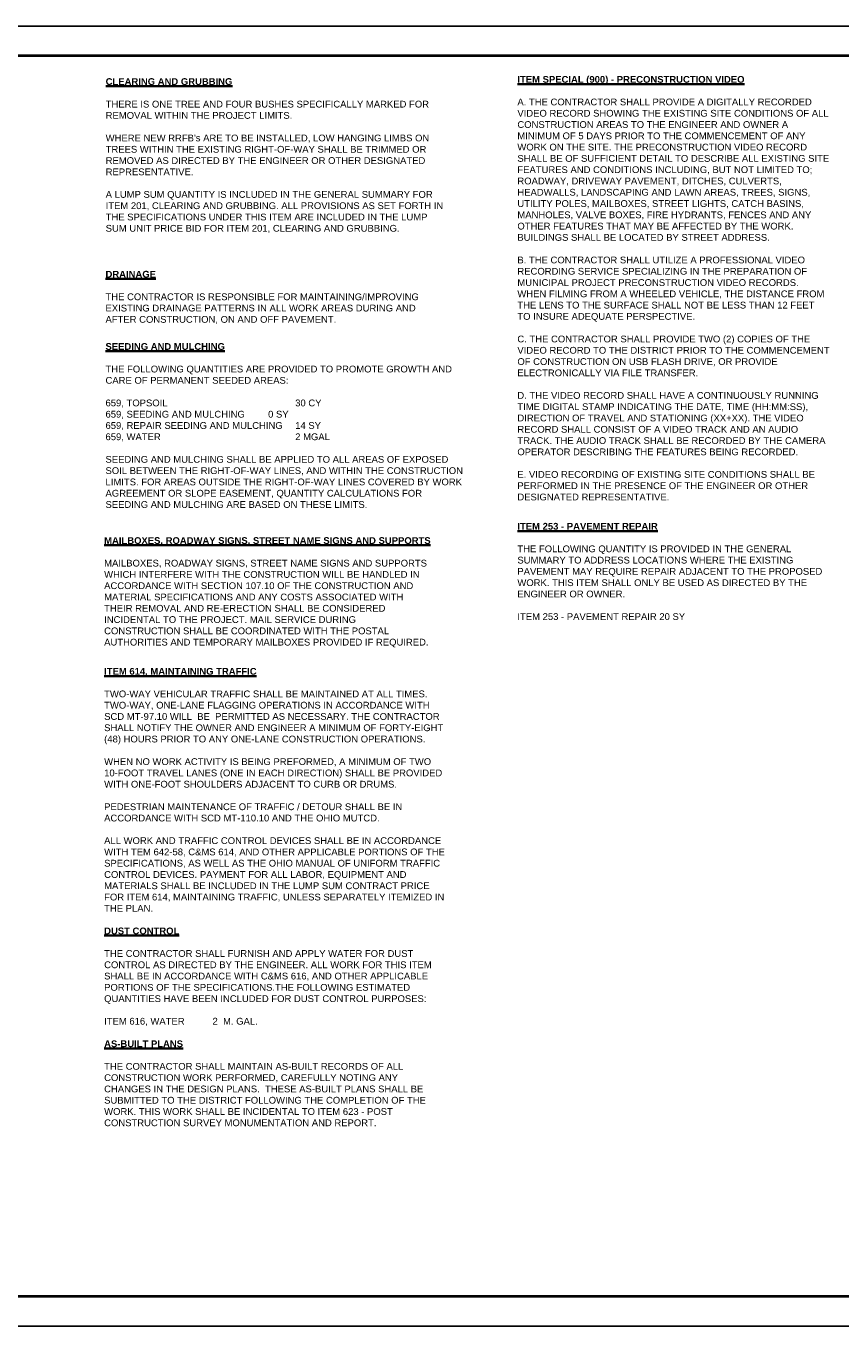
# Paper-space layout 'GENERAL NOTES' of a CAD drawing. Header units: feet. Extents: x -9.1 to 43.2, y -25.2 to 23.8.
# Tile 6 of 7: x 17.6 to 32.7, y -0.2 to 23.8. Entities that reach past the tile are written whole.
import ezdxf

# ---------------------------------------------------------------- set-up
doc = ezdxf.new("R2010")
doc.units = ezdxf.units.FT
doc.header["$MEASUREMENT"] = 0
doc.layers.add('C-ANNO', color=2, linetype='Continuous', lineweight=35)
doc.layers.add('SH_Border', color=7, linetype='Continuous', lineweight=40)
doc.styles.add('KLF_Regular', font='arial.ttf', dxfattribs={"height": 0.1})

# ---------------------------------------------------------------- blocks, each defined once
blk = doc.blocks.new('BORDER_1')
at = {"flags": 128}
blk.add_lwpolyline([(0, 0), (36, 0), (36, 24), (0, 24)], close=True, dxfattribs=at)
at = {"layer": 'SH_Border', "color": 7, "linetype": 'Continuous', "lineweight": 40, "flags": 128}
blk.add_lwpolyline([(35.455, 23.455), (35.455, 0.545), (1.636, 0.545), (1.636, 23.455)], close=True, dxfattribs=at)

psp = doc.layouts.new('GENERAL NOTES')

# ---------------------------------------------------------------- linework, layer by layer
at = {"layer": 'Defpoints'}
psp.add_lwpolyline([(-0.394, 23.803), (35.606, 23.803), (35.606, -0.197), (-0.394, -0.197)], close=True, dxfattribs=at)

# ---------------------------------------------------------------- block references
psp.add_blockref('BORDER_1', (-0.394, -0.197))

# ---------------------------------------------------------------- texts
at = {"layer": 'C-ANNO', "char_height": 0.125, "attachment_point": 1, "style": 'KLF_Regular'}
for s, insert, width in [("{\\fArial|b1|i0|c0|p34;\\LCLEARING AND GRUBBING\\P}\\PTHERE IS ONE TREE AND FOUR BUSHES SPECIFICALLY MARKED FOR REMOVAL WITHIN THE PROJECT LIMITS.\\P\\PWHERE NEW RRFB's ARE TO BE INSTALLED, LOW HANGING LIMBS ON TREES WITHIN THE EXISTING RIGHT-OF-WAY SHALL BE TRIMMED OR REMOVED AS DIRECTED BY THE ENGINEER OR OTHER DESIGNATED REPRESENTATIVE.\\P\\PA LUMP SUM QUANTITY IS INCLUDED IN THE GENERAL SUMMARY FOR ITEM 201, CLEARING AND GRUBBING. ALL PROVISIONS AS SET FORTH IN THE SPECIFICATIONS UNDER THIS ITEM ARE INCLUDED IN THE LUMP SUM UNIT PRICE BID FOR ITEM 201, CLEARING AND GRUBBING.", (19.084, 22.84), 6.27001), ('{\\fArial|b1|i0|c0|p34;\\LITEM SPECIAL (900) - PRECONSTRUCTION VIDEO\\P}\\PA. THE CONTRACTOR SHALL PROVIDE A DIGITALLY RECORDED VIDEO RECORD SHOWING THE EXISTING SITE CONDITIONS OF ALL CONSTRUCTION AREAS TO THE ENGINEER AND OWNER A MINIMUM OF 5 DAYS PRIOR TO THE COMMENCEMENT OF ANY WORK ON THE SITE. THE PRECONSTRUCTION VIDEO RECORD SHALL BE OF SUFFICIENT DETAIL TO DESCRIBE ALL EXISTING SITE FEATURES AND CONDITIONS INCLUDING, BUT NOT LIMITED TO; ROADWAY, DRIVEWAY PAVEMENT, DITCHES, CULVERTS, HEADWALLS, LANDSCAPING AND LAWN AREAS, TREES, SIGNS, UTILITY POLES, MAILBOXES, STREET LIGHTS, CATCH BASINS, MANHOLES, VALVE BOXES, FIRE HYDRANTS, FENCES AND ANY OTHER FEATURES THAT MAY BE AFFECTED BY THE WORK. BUILDINGS SHALL BE LOCATED BY STREET ADDRESS.\\P\\PB. THE CONTRACTOR SHALL UTILIZE A PROFESSIONAL VIDEO RECORDING SERVICE SPECIALIZING IN THE PREPARATION OF MUNICIPAL PROJECT PRECONSTRUCTION VIDEO RECORDS. WHEN FILMING FROM A WHEELED VEHICLE, THE DISTANCE FROM THE LENS TO THE SURFACE SHALL NOT BE LESS THAN 12 FEET TO INSURE ADEQUATE PERSPECTIVE.\\P\\PC. THE CONTRACTOR SHALL PROVIDE TWO (2) COPIES OF THE VIDEO RECORD TO THE DISTRICT PRIOR TO THE COMMENCEMENT OF CONSTRUCTION ON USB FLASH DRIVE, OR PROVIDE ELECTRONICALLY VIA FILE TRANSFER.\\P\\PD. THE VIDEO RECORD SHALL HAVE A CONTINUOUSLY RUNNING TIME DIGITAL STAMP INDICATING THE DATE, TIME (HH:MM:SS), DIRECTION OF TRAVEL AND STATIONING (XX+XX). THE VIDEO RECORD SHALL CONSIST OF A VIDEO TRACK AND AN AUDIO TRACK. THE AUDIO TRACK SHALL BE RECORDED BY THE CAMERA OPERATOR DESCRIBING THE FEATURES BEING RECORDED.\\P\\PE. VIDEO RECORDING OF EXISTING SITE CONDITIONS SHALL BE PERFORMED IN THE PRESENCE OF THE ENGINEER OR OTHER DESIGNATED REPRESENTATIVE.', (26.681, 22.88), 5.7469), ('{\\fArial|b1|i0|c0|p34;\\LDRAINAGE\\P}\\PTHE CONTRACTOR IS RESPONSIBLE FOR MAINTAINING/IMPROVING\\PEXISTING DRAINAGE PATTERNS IN ALL WORK AREAS DURING AND\\PAFTER CONSTRUCTION, ON AND OFF PAVEMENT.', (19.081, 19.283), 10.36801), ('{\\fArial|b1|i0|c0|p34;\\LSEEDING AND MULCHING\\P}\\PTHE FOLLOWING QUANTITIES ARE PROVIDED TO PROMOTE GROWTH AND CARE OF PERMANENT SEEDED AREAS:\\P\\P\\pxt28;659, TOPSOIL^I30 CY\\P\\pi-28,l28,tz;659, SEEDING AND MULCHING^I0 SY\\P659, REPAIR SEEDING AND MULCHING^I14 SY\\P\\pi0,l0,t28;659, WATER^I2 MGAL\\P\\ptz;\\PSEEDING AND MULCHING SHALL BE APPLIED TO ALL AREAS OF EXPOSED SOIL BETWEEN THE RIGHT-OF-WAY LINES, AND WITHIN THE CONSTRUCTION LIMITS. FOR AREAS OUTSIDE THE RIGHT-OF-WAY LINES COVERED BY WORK AGREEMENT OR SLOPE EASEMENT, QUANTITY CALCULATIONS FOR SEEDING AND MULCHING ARE BASED ON THESE LIMITS.', (19.081, 17.949), 6.58751), ('{\\fArial|b1|i0|c0|p34;\\LITEM 253 - PAVEMENT REPAIR\\P}\\PTHE FOLLOWING QUANTITY IS PROVIDED IN THE GENERAL SUMMARY TO ADDRESS LOCATIONS WHERE THE EXISTING PAVEMENT MAY REQUIRE REPAIR ADJACENT TO THE PROPOSED WORK. THIS ITEM SHALL ONLY BE USED AS DIRECTED BY THE ENGINEER OR OWNER.\\P\\PITEM 253 - PAVEMENT REPAIR 20 SY', (26.681, 14.63), 5.68665), ('{\\fArial|b1|i0|c0|p34;\\LMAILBOXES, ROADWAY SIGNS, STREET NAME SIGNS AND SUPPORTS\\P}\\PMAILBOXES, ROADWAY SIGNS, STREET NAME SIGNS AND SUPPORTS WHICH INTERFERE WITH THE CONSTRUCTION WILL BE HANDLED IN\\PACCORDANCE WITH SECTION 107.10 OF THE CONSTRUCTION AND\\PMATERIAL SPECIFICATIONS AND ANY COSTS ASSOCIATED WITH\\PTHEIR REMOVAL AND RE-ERECTION SHALL BE CONSIDERED\\PINCIDENTAL TO THE PROJECT. MAIL SERVICE DURING\\PCONSTRUCTION SHALL BE COORDINATED WITH THE POSTAL\\PAUTHORITIES AND TEMPORARY MAILBOXES PROVIDED IF REQUIRED.', (19.056, 14.366), 6.27001), ('{\\fArial|b1|i0|c0|p34;\\LITEM 614, MAINTAINING TRAFFIC\\P\\P}TWO-WAY VEHICULAR TRAFFIC SHALL BE MAINTAINED AT ALL TIMES.\\PTWO-WAY, ONE-LANE FLAGGING OPERATIONS IN ACCORDANCE WITH SCD MT-97.10 WILL  BE  PERMITTED AS NECESSARY. THE CONTRACTOR SHALL NOTIFY THE OWNER AND ENGINEER A MINIMUM OF FORTY-EIGHT (48) HOURS PRIOR TO ANY ONE-LANE CONSTRUCTION OPERATIONS.\\P\\PWHEN NO WORK ACTIVITY IS BEING PREFORMED, A MINIMUM OF TWO 10-FOOT TRAVEL LANES (ONE IN EACH DIRECTION) SHALL BE PROVIDED WITH ONE-FOOT SHOULDERS ADJACENT TO CURB OR DRUMS.\\P\\PPEDESTRIAN MAINTENANCE OF TRAFFIC / DETOUR SHALL BE IN ACCORDANCE WITH SCD MT-110.10 AND THE OHIO MUTCD.\\P\\PALL WORK AND TRAFFIC CONTROL DEVICES SHALL BE IN ACCORDANCE WITH TEM 642-58, C&MS 614, AND OTHER APPLICABLE PORTIONS OF THE SPECIFICATIONS, AS WELL AS THE OHIO MANUAL OF UNIFORM TRAFFIC CONTROL DEVICES. PAYMENT FOR ALL LABOR, EQUIPMENT AND MATERIALS SHALL BE INCLUDED IN THE LUMP SUM CONTRACT PRICE FOR ITEM 614, MAINTAINING TRAFFIC, UNLESS SEPARATELY ITEMIZED IN THE PLAN.\\P{\\fArial|b1|i0|c0|p34;\\P\\LDUST CONTROL\\fArial|b0|i0|c0|p34;\\P}\\PTHE CONTRACTOR SHALL FURNISH AND APPLY WATER FOR DUST CONTROL AS DIRECTED BY THE ENGINEER. ALL WORK FOR THIS ITEM SHALL BE IN ACCORDANCE WITH C&MS 616, AND OTHER APPLICABLE PORTIONS OF THE SPECIFICATIONS.THE FOLLOWING ESTIMATED QUANTITIES HAVE BEEN INCLUDED FOR DUST CONTROL PURPOSES:\\P\\PITEM 616, WATER^I^I2  M. GAL.\\P\\P{\\fArial|b1|i0|c0|p34;\\LAS-BUILT PLANS}\\P\\PTHE CONTRACTOR SHALL MAINTAIN AS-BUILT RECORDS OF ALL CONSTRUCTION WORK PERFORMED, CAREFULLY NOTING ANY CHANGES IN THE DESIGN PLANS.  THESE AS-BUILT PLANS SHALL BE SUBMITTED TO THE DISTRICT FOLLOWING THE COMPLETION OF THE WORK. THIS WORK SHALL BE INCIDENTAL TO ITEM 623 - POST CONSTRUCTION SURVEY MONUMENTATION AND REPORT.', (19.056, 11.952), 6.27167)]:
    psp.add_mtext(s, dxfattribs=dict(at, insert=insert, width=width))

doc.saveas('drawing.dxf')
